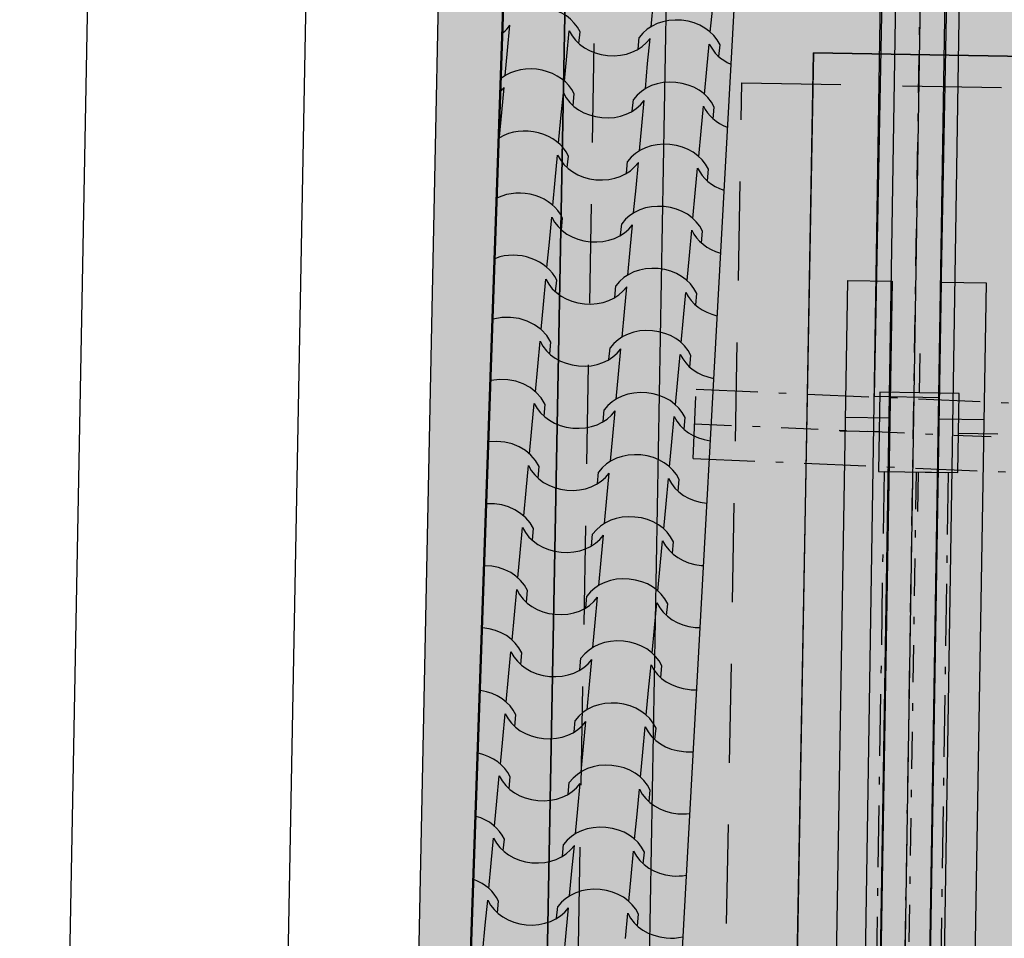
# Model space of a CAD drawing. Extents: x -12025 to 39812, y -28775 to 12.
# Tile 5 of 17: x 10381 to 12372, y -15824 to -13967. Entities that reach past the tile are written whole.
import ezdxf

# ---------------------------------------------------------------- set-up
doc = ezdxf.new("R2010")
doc.units = 0
doc.header["$MEASUREMENT"] = 0
for name, pattern in [('Čerchovaná M', [225, 125, -42.5, 15, -42.5]), ('Čerchovaná S', [175, 75, -42.5, 15, -42.5]), ('Čárkovaná_2', [325, 200, -125])]:
    doc.linetypes.add(name, pattern=pattern)
doc.layers.add('OÚ Dukovany půdorys podklad půda', color=7, linetype='Continuous')
doc.layers.add('OÚ Dukovany střecha', color=7, linetype='Continuous')

# ---------------------------------------------------------------- blocks, each defined once
blk = doc.blocks.new('(4)')
at = {"color": 1, "linetype": 'Continuous'}
for p, q in [((1663.9, -21294.5), (1855.7, -10980.2)), ((2534.5, -17064.4), (2739.5, -11099.2)), ((2707.5, -17075.8), (2820.3, -11095.3)), ((2707.5, -17075.8), (2818.4, -11113.6)), ((2533.7, -17018.8), (2735.7, -11139.5)), ((3260.5, -11133.9), (2936.7, -17019.1)), ((2110.7, -20992.6), (2291, -11298.1))]:
    blk.add_line(p, q, dxfattribs=at)
at = {"color": 8, "linetype": 'Čárkovaná_2'}
for p, q in [((2702.1, -20997.9), (2872.3, -11333.8)), ((3046, -18352.6), (3124.5, -14053.6)), ((3124.5, -14053.6), (7268.4, -14126.6))]:
    blk.add_line(p, q, dxfattribs=at)
at = {"color": 21, "linetype": 'Continuous'}
for p, q in [((2940.8, -13940), (2945.6, -13889.1)), ((3060.5, -13951.3), (3065.3, -13900.3)), ((2650.6, -13988.1), (2655.4, -13937.2)), ((2770.3, -13999.3), (2775.1, -13948.4)), ((2794.8, -13973.9), (2797, -13950.5)), ((2914.5, -13985.1), (2916.7, -13961.7)), ((2933.8, -14014.6), (2938.6, -13963.7)), ((3053.5, -14025.9), (3058.3, -13975)), ((3078, -14000.4), (3080.2, -13977)), ((2645.8, -14039), (2650.6, -13988.1)), ((2765.5, -14050.2), (2770.3, -13999.3)), ((2929.1, -14065.6), (2933.8, -14014.6)), ((3048.8, -14076.8), (3053.5, -14025.9)), ((2638.8, -14113.6), (2643.6, -14062.7)), ((2758.5, -14124.8), (2763.3, -14073.9)), ((2783, -14099.4), (2785.2, -14076)), ((2902.7, -14110.6), (2904.9, -14087.2)), ((2922.1, -14140.2), (2926.8, -14089.3)), ((2634.2, -14162.8), (2638.8, -14113.6)), ((3041.8, -14151.4), (3046.5, -14100.5)), ((3066.3, -14126), (3068.5, -14102.6)), ((2753.8, -14175.8), (2758.5, -14124.8)), ((2917.3, -14191.1), (2922.1, -14140.2)), ((3037, -14202.3), (3041.8, -14151.4)), ((2746.8, -14250.4), (2751.5, -14199.5)), ((2771.2, -14224.9), (2773.4, -14201.5)), ((2891, -14236.2), (2893.2, -14212.7)), ((2910.3, -14265.7), (2915.1, -14214.8)), ((3030, -14276.9), (3034.8, -14226)), ((3054.5, -14251.5), (3056.7, -14228.1)), ((2742, -14301.3), (2746.8, -14250.4)), ((2905.5, -14316.6), (2910.3, -14265.7)), ((3025.2, -14327.8), (3030, -14276.9)), ((2735, -14375.9), (2739.8, -14325)), ((2759.5, -14350.5), (2761.7, -14327.1)), ((2879.2, -14361.7), (2881.4, -14338.3)), ((2898.5, -14391.2), (2903.3, -14340.3)), ((3018.2, -14402.5), (3023, -14351.6)), ((3042.7, -14377), (3044.9, -14353.6)), ((2730.2, -14426.8), (2735, -14375.9)), ((2893.7, -14442.2), (2898.5, -14391.2)), ((3013.5, -14453.4), (3018.2, -14402.5)), ((2723.2, -14501.4), (2728, -14450.5)), ((2747.7, -14476), (2749.9, -14452.6)), ((2867.4, -14487.2), (2869.6, -14463.8)), ((2886.7, -14516.8), (2891.5, -14465.9)), ((3006.5, -14528), (3011.2, -14477.1)), ((3030.9, -14502.6), (3033.1, -14479.1)), ((2718.4, -14552.3), (2723.2, -14501.4)), ((2882, -14567.7), (2886.7, -14516.8)), ((3001.7, -14578.9), (3006.5, -14528)), ((2711.4, -14627), (2716.2, -14576.1)), ((2735.9, -14601.5), (2738.1, -14578.1)), ((2855.6, -14612.7), (2857.8, -14589.3)), ((2875, -14642.3), (2879.7, -14591.4)), ((2994.7, -14653.5), (2999.5, -14602.6)), ((3019.2, -14628.1), (3021.4, -14604.7)), ((2706.7, -14677.9), (2711.4, -14627)), ((2870.2, -14693.2), (2875, -14642.3)), ((2989.9, -14704.4), (2994.7, -14653.5)), ((2699.7, -14752.5), (2704.4, -14701.6)), ((2724.2, -14727.1), (2726.4, -14703.6)), ((2843.9, -14738.3), (2846.1, -14714.9)), ((2863.2, -14767.8), (2868, -14716.9)), ((2982.9, -14779.1), (2987.7, -14728.2)), ((3007.4, -14753.6), (3009.6, -14730.2)), ((2694.9, -14803.4), (2699.7, -14752.5)), ((2858.4, -14818.7), (2863.2, -14767.8)), ((2978.1, -14830), (2982.9, -14779.1)), ((2687.9, -14878), (2692.7, -14827.1)), ((2712.4, -14852.6), (2714.6, -14829.2)), ((2832.1, -14863.8), (2834.3, -14840.4)), ((2851.4, -14893.4), (2856.2, -14842.5)), ((2971.1, -14904.6), (2975.9, -14853.7)), ((2995.6, -14879.1), (2997.8, -14855.7)), ((2683.1, -14928.9), (2687.9, -14878)), ((2846.7, -14944.3), (2851.4, -14893.4)), ((2966.4, -14955.5), (2971.1, -14904.6)), ((2676.1, -15003.6), (2680.9, -14952.7)), ((2700.6, -14978.1), (2702.8, -14954.7)), ((2820.3, -14989.3), (2822.5, -14965.9)), ((2839.7, -15018.9), (2844.4, -14968)), ((2959.4, -15030.1), (2964.1, -14979.2)), ((2983.9, -15004.7), (2986, -14981.3)), ((2671.4, -15054.5), (2676.1, -15003.6)), ((2834.9, -15069.8), (2839.7, -15018.9)), ((2954.6, -15081), (2959.4, -15030.1)), ((2664.4, -15129.1), (2669.1, -15078.2)), ((2688.8, -15103.6), (2691, -15080.2)), ((2808.6, -15114.9), (2810.7, -15091.5)), ((2827.9, -15144.4), (2832.7, -15093.5)), ((2947.6, -15155.7), (2952.4, -15104.7)), ((2972.1, -15130.2), (2974.3, -15106.8)), ((2659.6, -15180), (2664.4, -15129.1)), ((2823.1, -15195.3), (2827.9, -15144.4)), ((2942.8, -15206.6), (2947.6, -15155.7)), ((2652.6, -15254.6), (2657.4, -15203.7)), ((2677.1, -15229.2), (2679.3, -15205.8)), ((2796.8, -15240.4), (2799, -15217)), ((2816.1, -15270), (2820.9, -15219.1)), ((2935.8, -15281.2), (2940.6, -15230.3)), ((2960.3, -15255.7), (2962.5, -15232.3)), ((2647.8, -15305.5), (2652.6, -15254.6)), ((2811.3, -15320.9), (2816.1, -15270)), ((2931, -15332.1), (2935.8, -15281.2)), ((2640.8, -15380.2), (2645.6, -15329.3)), ((2665.3, -15354.7), (2667.5, -15331.3)), ((2785, -15365.9), (2787.2, -15342.5)), ((2804.3, -15395.5), (2809.1, -15344.6)), ((2924.1, -15406.7), (2928.8, -15355.8)), ((2948.5, -15381.3), (2950.7, -15357.9)), ((2636, -15431.1), (2640.8, -15380.2)), ((2799.6, -15446.4), (2804.3, -15395.5)), ((2919.3, -15457.6), (2924.1, -15406.7)), ((2629, -15505.7), (2633.8, -15454.8)), ((2653.5, -15480.2), (2655.7, -15456.8)), ((2773.2, -15491.5), (2775.4, -15468.1)), ((2792.6, -15521), (2797.3, -15470.1)), ((2912.3, -15532.3), (2917.1, -15481.3)), ((2936.8, -15506.8), (2939, -15483.4)), ((2624.3, -15556.6), (2629, -15505.7)), ((2787.8, -15571.9), (2792.6, -15521)), ((2907.5, -15583.2), (2912.3, -15532.3)), ((2617.3, -15631.2), (2622, -15580.3)), ((2641.8, -15605.8), (2644, -15582.4)), ((2761.5, -15617), (2763.7, -15593.6)), ((2780.8, -15646.6), (2785.6, -15595.7)), ((2900.5, -15657.8), (2905.3, -15606.9)), ((2925, -15632.3), (2927.2, -15608.9)), ((2612.5, -15682.1), (2617.3, -15631.2)), ((2776, -15697.5), (2780.8, -15646.6)), ((2895.7, -15708.7), (2900.5, -15657.8)), ((2605.5, -15756.8), (2610.3, -15705.8)), ((2630, -15731.3), (2632.2, -15707.9)), ((2749.7, -15742.5), (2751.9, -15719.1)), ((2769, -15772.1), (2773.8, -15721.2)), ((2888.7, -15783.3), (2893.5, -15732.4)), ((2913.2, -15757.9), (2915.4, -15734.5)), ((2600.7, -15807.7), (2605.5, -15756.8)), ((2764.3, -15823), (2769, -15772.1))]:
    blk.add_line(p, q, dxfattribs=at)
at = {"color": 1, "linetype": 'Continuous'}
blk.add_lwpolyline([(2569.5, -10993.5), (2445.1, -17075.6), (19108.5, -17087.9), (11762.1, -11969.4)], close=True, dxfattribs=at)
at = {"color": 21, "linetype": 'Continuous', "flags": 128}
for points in [[(2797, -13950.5), (2791.7, -13941.1), (2785.3, -13932.6), (2777.9, -13924.9), (2769.4, -13918.2), (2760, -13912.5), (2749.7, -13907.7), (2738.6, -13904.1), (2726.7, -13901.5), (2726.7, -13901.5)], [(2641.5, -13951.5), (2645.4, -13948.2), (2649, -13944.7), (2652.2, -13941.1), (2655.4, -13937.2), (2655.4, -13937.2)], [(3002.4, -13927.1), (2989.3, -13926.6), (2976.6, -13927.6), (2964.5, -13929.9), (2953.2, -13933.7), (2942.6, -13938.8), (2932.9, -13945.2), (2924.2, -13952.8), (2916.7, -13961.7), (2916.7, -13961.7)], [(3080.2, -13977), (3074.5, -13966.9), (3067.4, -13957.8), (3059.1, -13949.7), (3049.6, -13942.8), (3039.1, -13936.9), (3027.7, -13932.3), (3015.4, -13929), (3002.4, -13927.1), (3002.4, -13927.1)], [(2775.1, -13948.4), (2780.9, -13958.5), (2788, -13967.5), (2796.3, -13975.6), (2805.8, -13982.6), (2816.3, -13988.4), (2827.7, -13993), (2839.9, -13996.3), (2852.9, -13998.2), (2852.9, -13998.2)], [(2852.9, -13998.2), (2866, -13998.7), (2878.6, -13997.7), (2890.7, -13995.3), (2902.1, -13991.6), (2912.7, -13986.5), (2922.4, -13980.1), (2931, -13972.5), (2938.6, -13963.7), (2938.6, -13963.7)], [(3058.3, -13975), (3061.9, -13981.5), (3066, -13987.7), (3070.6, -13993.4), (3075.7, -13998.7), (3081.4, -14003.5), (3087.7, -14008), (3094.5, -14012.1), (3101.9, -14015.8), (3101.9, -14015.8)], [(2720.4, -14028.1), (2709.1, -14026.2), (2698, -14025.4), (2687.1, -14025.8), (2676.6, -14027.3), (2666.3, -14029.8), (2656.5, -14033.5), (2647.1, -14038.3), (2638.3, -14044.1), (2638.3, -14044.1)], [(2785.2, -14076), (2780.3, -14067.2), (2774.4, -14059.1), (2767.5, -14051.8), (2759.8, -14045.3), (2751.1, -14039.7), (2741.6, -14034.9), (2731.4, -14031), (2720.4, -14028.1), (2720.4, -14028.1)], [(2990.7, -14052.6), (2977.5, -14052.1), (2964.9, -14053.1), (2952.8, -14055.5), (2941.4, -14059.2), (2930.8, -14064.3), (2921.1, -14070.7), (2912.5, -14078.4), (2904.9, -14087.2), (2904.9, -14087.2)], [(3068.5, -14102.6), (3062.7, -14092.5), (3055.6, -14083.3), (3047.3, -14075.3), (3037.8, -14068.3), (3027.3, -14062.5), (3015.9, -14057.9), (3003.6, -14054.6), (2990.7, -14052.6), (2990.7, -14052.6)], [(2637.4, -14070), (2639.1, -14068.2), (2640.6, -14066.5), (2643.6, -14062.7), (2643.6, -14062.7)], [(2763.3, -14073.9), (2769.1, -14084), (2776.2, -14093.1), (2784.6, -14101.1), (2794, -14108.1), (2804.5, -14113.9), (2815.9, -14118.5), (2828.1, -14121.8), (2841.1, -14123.8), (2841.1, -14123.8)], [(2841.1, -14123.8), (2854.2, -14124.2), (2866.9, -14123.3), (2878.9, -14120.9), (2890.3, -14117.1), (2900.9, -14112), (2910.6, -14105.7), (2919.3, -14098.1), (2926.8, -14089.3), (2926.8, -14089.3)], [(3046.5, -14100.5), (3050.4, -14107.6), (3054.9, -14114.2), (3060, -14120.3), (3065.7, -14125.9), (3072.1, -14131), (3079.1, -14135.6), (3086.7, -14139.7), (3094.9, -14143.3), (3094.9, -14143.3)], [(2713.4, -14154.7), (2702.9, -14152.5), (2692.4, -14151.2), (2682.2, -14150.9), (2672.1, -14151.6), (2662.2, -14153.4), (2652.5, -14156.1), (2643.2, -14159.9), (2634.1, -14164.6), (2634.1, -14164.6)], [(2773.4, -14201.5), (2768.8, -14193.2), (2763.4, -14185.5), (2757, -14178.5), (2749.8, -14172.3), (2741.9, -14166.7), (2733.1, -14162), (2723.6, -14158), (2713.4, -14154.7), (2713.4, -14154.7)], [(2978.9, -14178.1), (2965.7, -14177.6), (2953.1, -14178.6), (2941, -14181), (2929.6, -14184.8), (2919, -14189.9), (2909.3, -14196.3), (2900.7, -14203.9), (2893.2, -14212.7), (2893.2, -14212.7)], [(3056.7, -14228.1), (3050.9, -14218), (3043.8, -14208.9), (3035.5, -14200.8), (3026.1, -14193.8), (3015.6, -14188), (3004.1, -14183.4), (2991.9, -14180.1), (2978.9, -14178.1), (2978.9, -14178.1)], [(2751.5, -14199.5), (2757.3, -14209.5), (2764.4, -14218.6), (2772.8, -14226.7), (2782.2, -14233.6), (2792.7, -14239.4), (2804.1, -14244), (2816.4, -14247.3), (2829.3, -14249.3), (2829.3, -14249.3)], [(2829.3, -14249.3), (2842.5, -14249.8), (2855.1, -14248.8), (2867.2, -14246.4), (2878.5, -14242.7), (2889.1, -14237.6), (2898.8, -14231.2), (2907.5, -14223.6), (2915.1, -14214.8), (2915.1, -14214.8)], [(3034.8, -14226), (3039, -14233.6), (3043.9, -14240.7), (3049.5, -14247.1), (3055.8, -14253), (3062.8, -14258.3), (3070.5, -14263), (3078.9, -14267.1), (3087.9, -14270.6), (3087.9, -14270.6)], [(2706, -14281.5), (2696.1, -14278.9), (2686.4, -14277.2), (2676.7, -14276.4), (2667.1, -14276.6), (2657.6, -14277.6), (2648.2, -14279.5), (2639, -14282.4), (2630, -14286.1), (2630, -14286.1)], [(2761.7, -14327.1), (2757.3, -14319.2), (2752.2, -14311.9), (2746.4, -14305.2), (2739.7, -14299.2), (2732.4, -14293.8), (2724.3, -14289), (2715.5, -14284.9), (2706, -14281.5), (2706, -14281.5)], [(2967.1, -14303.7), (2954, -14303.2), (2941.3, -14304.1), (2929.2, -14306.5), (2917.8, -14310.3), (2907.2, -14315.4), (2897.6, -14321.8), (2888.9, -14329.4), (2881.4, -14338.3), (2881.4, -14338.3)], [(3044.9, -14353.6), (3039.2, -14343.5), (3032.1, -14334.4), (3023.7, -14326.3), (3014.3, -14319.3), (3003.8, -14313.5), (2992.4, -14308.9), (2980.1, -14305.6), (2967.1, -14303.7), (2967.1, -14303.7)], [(2739.8, -14325), (2745.6, -14335.1), (2752.7, -14344.1), (2761, -14352.2), (2770.5, -14359.2), (2780.9, -14365), (2792.4, -14369.6), (2804.6, -14372.9), (2817.6, -14374.8), (2817.6, -14374.8)], [(2817.6, -14374.8), (2830.7, -14375.3), (2843.3, -14374.3), (2855.4, -14371.9), (2866.8, -14368.2), (2877.4, -14363.1), (2887, -14356.7), (2895.7, -14349.1), (2903.3, -14340.3), (2903.3, -14340.3)], [(3023, -14351.6), (3027.5, -14359.7), (3032.8, -14367.1), (3038.9, -14373.9), (3045.9, -14380), (3053.5, -14385.5), (3061.9, -14390.3), (3071.1, -14394.3), (3080.9, -14397.6), (3080.9, -14397.6)], [(2698.2, -14408.4), (2689.1, -14405.6), (2679.9, -14403.5), (2670.8, -14402.3), (2661.7, -14401.9), (2652.7, -14402.3), (2643.7, -14403.6), (2634.7, -14405.6), (2625.8, -14408.5), (2625.8, -14408.5)], [(2749.9, -14452.6), (2745.8, -14445.1), (2741.1, -14438.2), (2735.6, -14431.8), (2729.5, -14426), (2722.7, -14420.7), (2715.2, -14416.1), (2707, -14411.9), (2698.2, -14408.4), (2698.2, -14408.4)], [(2955.3, -14429.2), (2942.2, -14428.7), (2929.5, -14429.7), (2917.5, -14432.1), (2906.1, -14435.8), (2895.5, -14440.9), (2885.8, -14447.3), (2877.1, -14455), (2869.6, -14463.8), (2869.6, -14463.8)], [(3033.1, -14479.1), (3027.4, -14469.1), (3020.3, -14459.9), (3012, -14451.9), (3002.5, -14444.9), (2992, -14439.1), (2980.6, -14434.5), (2968.3, -14431.2), (2955.3, -14429.2), (2955.3, -14429.2)], [(2728, -14450.5), (2733.8, -14460.6), (2740.9, -14469.7), (2749.2, -14477.7), (2758.7, -14484.7), (2769.2, -14490.5), (2780.6, -14495.1), (2792.8, -14498.4), (2805.8, -14500.4), (2805.8, -14500.4)], [(2805.8, -14500.4), (2818.9, -14500.8), (2831.6, -14499.9), (2843.6, -14497.5), (2855, -14493.7), (2865.6, -14488.6), (2875.3, -14482.3), (2883.9, -14474.7), (2891.5, -14465.9), (2891.5, -14465.9)], [(3011.2, -14477.1), (3016, -14485.7), (3021.8, -14493.5), (3028.4, -14500.7), (3035.9, -14507), (3044.3, -14512.6), (3053.4, -14517.4), (3063.3, -14521.3), (3074, -14524.4), (3074, -14524.4)], [(2738.1, -14578.1), (2729.6, -14564.4), (2718.6, -14552.5), (2705.3, -14542.8), (2690.3, -14535.3), (2673.9, -14530.3), (2656.7, -14527.9), (2639.1, -14528.2), (2621.5, -14531.6), (2621.5, -14531.6)], [(2943.6, -14554.7), (2930.4, -14554.2), (2917.8, -14555.2), (2905.7, -14557.6), (2894.3, -14561.4), (2883.7, -14566.5), (2874, -14572.9), (2865.4, -14580.5), (2857.8, -14589.3), (2857.8, -14589.3)], [(3021.4, -14604.7), (3015.6, -14594.6), (3008.5, -14585.5), (3000.2, -14577.4), (2990.7, -14570.4), (2980.2, -14564.6), (2968.8, -14560), (2956.6, -14556.7), (2943.6, -14554.7), (2943.6, -14554.7)], [(2716.2, -14576.1), (2722, -14586.1), (2729.1, -14595.2), (2737.5, -14603.3), (2746.9, -14610.2), (2757.4, -14616), (2768.8, -14620.6), (2781.1, -14623.9), (2794, -14625.9), (2794, -14625.9)], [(2794, -14625.9), (2807.1, -14626.4), (2819.8, -14625.4), (2831.8, -14623), (2843.2, -14619.2), (2853.8, -14614.2), (2863.5, -14607.8), (2872.2, -14600.2), (2879.7, -14591.4), (2879.7, -14591.4)], [(2999.5, -14602.6), (3004.6, -14611.7), (3010.8, -14619.9), (3017.9, -14627.4), (3026, -14634), (3035.1, -14639.7), (3044.9, -14644.4), (3055.6, -14648.2), (3067, -14651), (3067, -14651)], [(2726.4, -14703.6), (2718.4, -14690.6), (2708.2, -14679.3), (2696, -14669.8), (2682.1, -14662.3), (2667, -14656.9), (2650.9, -14653.9), (2634.2, -14653.3), (2617.3, -14655.3), (2617.3, -14655.3)], [(2931.8, -14680.3), (2918.7, -14679.8), (2906, -14680.7), (2893.9, -14683.1), (2882.5, -14686.9), (2871.9, -14692), (2862.3, -14698.4), (2853.6, -14706), (2846.1, -14714.9), (2846.1, -14714.9)], [(3009.6, -14730.2), (3003.8, -14720.1), (2996.7, -14711), (2988.4, -14702.9), (2979, -14695.9), (2968.5, -14690.1), (2957.1, -14685.5), (2944.8, -14682.2), (2931.8, -14680.3), (2931.8, -14680.3)], [(2704.4, -14701.6), (2710.2, -14711.6), (2717.4, -14720.7), (2725.7, -14728.8), (2735.1, -14735.7), (2745.6, -14741.6), (2757, -14746.1), (2769.3, -14749.5), (2782.3, -14751.4), (2782.3, -14751.4)], [(2782.3, -14751.4), (2795.4, -14751.9), (2808, -14750.9), (2820.1, -14748.5), (2831.5, -14744.8), (2842, -14739.7), (2851.7, -14733.3), (2860.4, -14725.7), (2868, -14716.9), (2868, -14716.9)], [(2987.7, -14728.2), (2993.1, -14737.7), (2999.7, -14746.3), (3007.4, -14754.1), (3016.2, -14760.8), (3025.9, -14766.6), (3036.5, -14771.3), (3047.9, -14774.9), (3060, -14777.3), (3060, -14777.3)], [(2714.6, -14829.2), (2707.2, -14816.8), (2697.8, -14806), (2686.6, -14796.8), (2673.8, -14789.3), (2659.8, -14783.7), (2644.8, -14780.2), (2629.1, -14778.7), (2613, -14779.6), (2613, -14779.6)], [(2920, -14805.8), (2906.9, -14805.3), (2894.2, -14806.3), (2882.1, -14808.7), (2870.8, -14812.4), (2860.2, -14817.5), (2850.5, -14823.9), (2841.8, -14831.6), (2834.3, -14840.4), (2834.3, -14840.4)], [(2997.8, -14855.7), (2992.1, -14845.7), (2985, -14836.5), (2976.7, -14828.5), (2967.2, -14821.5), (2956.7, -14815.7), (2945.3, -14811.1), (2933, -14807.8), (2920, -14805.8), (2920, -14805.8)], [(2692.7, -14827.1), (2698.5, -14837.2), (2705.6, -14846.3), (2713.9, -14854.3), (2723.4, -14861.3), (2733.9, -14867.1), (2745.3, -14871.7), (2757.5, -14875), (2770.5, -14877), (2770.5, -14877)], [(2770.5, -14877), (2783.6, -14877.4), (2796.2, -14876.5), (2808.3, -14874.1), (2819.7, -14870.3), (2830.3, -14865.2), (2840, -14858.9), (2848.6, -14851.3), (2856.2, -14842.5), (2856.2, -14842.5)], [(2975.9, -14853.7), (2981.7, -14863.7), (2988.7, -14872.7), (2997, -14880.7), (3006.4, -14887.7), (3016.7, -14893.5), (3028.1, -14898.1), (3040.2, -14901.4), (3053.1, -14903.5), (3053.1, -14903.5)], [(2702.8, -14954.7), (2696, -14943.1), (2687.3, -14932.8), (2677, -14923.9), (2665.3, -14916.5), (2652.5, -14910.7), (2638.6, -14906.8), (2624, -14904.6), (2608.7, -14904.5), (2608.7, -14904.5)], [(2908.2, -14931.3), (2895.1, -14930.8), (2882.5, -14931.8), (2870.4, -14934.2), (2859, -14938), (2848.4, -14943.1), (2838.7, -14949.5), (2830.1, -14957.1), (2822.5, -14965.9), (2822.5, -14965.9)], [(2986, -14981.3), (2980.3, -14971.2), (2973.2, -14962.1), (2964.9, -14954), (2955.4, -14947), (2944.9, -14941.2), (2933.5, -14936.6), (2921.2, -14933.3), (2908.2, -14931.3), (2908.2, -14931.3)], [(2680.9, -14952.7), (2686.7, -14962.7), (2693.8, -14971.8), (2702.1, -14979.8), (2711.6, -14986.8), (2722.1, -14992.6), (2733.5, -14997.2), (2745.7, -15000.5), (2758.7, -15002.5), (2758.7, -15002.5)], [(2758.7, -15002.5), (2771.8, -15003), (2784.5, -15002), (2796.5, -14999.6), (2807.9, -14995.8), (2818.5, -14990.8), (2828.2, -14984.4), (2836.9, -14976.8), (2844.4, -14968), (2844.4, -14968)], [(2964.1, -14979.2), (2969.9, -14989.3), (2977.1, -14998.4), (2985.4, -15006.4), (2994.8, -15013.4), (3005.3, -15019.2), (3016.7, -15023.8), (3029, -15027.1), (3041.9, -15029.1), (3041.9, -15029.1)], [(2691, -15080.2), (2684.7, -15069.3), (2676.8, -15059.5), (2667.4, -15051), (2656.8, -15043.8), (2645, -15037.9), (2632.2, -15033.6), (2618.7, -15030.9), (2604.4, -15029.8), (2604.4, -15029.8)], [(3041.9, -15029.1), (3044.1, -15029.2), (3046.2, -15029.4), (3046.2, -15029.4)], [(2896.5, -15056.9), (2883.3, -15056.4), (2870.7, -15057.3), (2858.6, -15059.7), (2847.2, -15063.5), (2836.6, -15068.6), (2826.9, -15075), (2818.3, -15082.6), (2810.7, -15091.5), (2810.7, -15091.5)], [(2974.3, -15106.8), (2968.5, -15096.7), (2961.4, -15087.6), (2953.1, -15079.5), (2943.7, -15072.5), (2933.2, -15066.7), (2921.7, -15062.1), (2909.5, -15058.8), (2896.5, -15056.9), (2896.5, -15056.9)], [(2669.1, -15078.2), (2674.9, -15088.2), (2682, -15097.3), (2690.4, -15105.4), (2699.8, -15112.3), (2710.3, -15118.2), (2721.7, -15122.7), (2734, -15126.1), (2746.9, -15128), (2746.9, -15128)], [(2746.9, -15128), (2760.1, -15128.5), (2772.7, -15127.5), (2784.8, -15125.1), (2796.1, -15121.4), (2806.7, -15116.3), (2816.4, -15109.9), (2825.1, -15102.3), (2832.7, -15093.5), (2832.7, -15093.5)], [(2952.4, -15104.7), (2958.2, -15114.8), (2965.3, -15123.9), (2973.6, -15131.9), (2983.1, -15138.9), (2993.6, -15144.7), (3005, -15149.3), (3017.2, -15152.6), (3030.2, -15154.6), (3030.2, -15154.6)], [(2679.3, -15205.8), (2673.4, -15195.6), (2666.2, -15186.3), (2657.7, -15178.2), (2648.1, -15171.2), (2637.4, -15165.3), (2625.8, -15160.8), (2613.3, -15157.5), (2600.1, -15155.7), (2600.1, -15155.7)], [(3030.2, -15154.6), (3034.7, -15154.9), (3039.2, -15155), (3039.2, -15155)], [(2884.7, -15182.4), (2871.6, -15181.9), (2858.9, -15182.9), (2846.8, -15185.3), (2835.4, -15189), (2824.8, -15194.1), (2815.2, -15200.5), (2806.5, -15208.2), (2799, -15217), (2799, -15217)], [(2962.5, -15232.3), (2956.8, -15222.2), (2949.7, -15213.1), (2941.3, -15205.1), (2931.9, -15198.1), (2921.4, -15192.2), (2910, -15187.7), (2897.7, -15184.4), (2884.7, -15182.4), (2884.7, -15182.4)], [(2657.4, -15203.7), (2663.2, -15213.8), (2670.3, -15222.9), (2678.6, -15230.9), (2688.1, -15237.9), (2698.5, -15243.7), (2710, -15248.3), (2722.2, -15251.6), (2735.2, -15253.6), (2735.2, -15253.6)], [(2735.2, -15253.6), (2748.3, -15254), (2760.9, -15253.1), (2773, -15250.7), (2784.4, -15246.9), (2795, -15241.8), (2804.6, -15235.5), (2813.3, -15227.9), (2820.9, -15219.1), (2820.9, -15219.1)], [(2940.6, -15230.3), (2946.4, -15240.3), (2953.5, -15249.4), (2961.8, -15257.5), (2971.3, -15264.4), (2981.8, -15270.2), (2993.2, -15274.8), (3005.4, -15278.1), (3018.4, -15280.1), (3018.4, -15280.1)], [(2667.5, -15331.3), (2662.1, -15321.8), (2655.6, -15313.2), (2648, -15305.4), (2639.3, -15298.7), (2629.7, -15292.9), (2619.2, -15288.2), (2607.8, -15284.6), (2595.7, -15282.1), (2595.7, -15282.1)], [(3018.4, -15280.1), (3022, -15280.4), (3025.4, -15280.5), (3028.8, -15280.6), (3032.3, -15280.5), (3032.3, -15280.5)], [(2872.9, -15307.9), (2859.8, -15307.4), (2847.1, -15308.4), (2835.1, -15310.8), (2823.7, -15314.6), (2813.1, -15319.7), (2803.4, -15326.1), (2794.7, -15333.7), (2787.2, -15342.5), (2787.2, -15342.5)], [(2950.7, -15357.9), (2945, -15347.8), (2937.9, -15338.7), (2929.6, -15330.6), (2920.1, -15323.6), (2909.6, -15317.8), (2898.2, -15313.2), (2885.9, -15309.9), (2872.9, -15307.9), (2872.9, -15307.9)], [(2645.6, -15329.3), (2651.4, -15339.3), (2658.5, -15348.4), (2666.8, -15356.4), (2676.3, -15363.4), (2686.8, -15369.2), (2698.2, -15373.8), (2710.4, -15377.1), (2723.4, -15379.1), (2723.4, -15379.1)], [(2723.4, -15379.1), (2736.5, -15379.6), (2749.2, -15378.6), (2761.2, -15376.2), (2772.6, -15372.4), (2783.2, -15367.4), (2792.9, -15361), (2801.5, -15353.4), (2809.1, -15344.6), (2809.1, -15344.6)], [(2928.8, -15355.8), (2934.6, -15365.9), (2941.7, -15375), (2950.1, -15383), (2959.5, -15390), (2970, -15395.8), (2981.4, -15400.4), (2993.7, -15403.7), (3006.6, -15405.7), (3006.6, -15405.7)], [(2655.7, -15456.8), (2650.8, -15448.1), (2645, -15440), (2638.2, -15432.8), (2630.5, -15426.3), (2621.9, -15420.7), (2612.5, -15415.9), (2602.3, -15412), (2591.4, -15409), (2591.4, -15409)], [(3006.6, -15405.7), (3011.4, -15406), (3016.1, -15406.1), (3020.7, -15406), (3025.4, -15405.8), (3025.4, -15405.8)], [(2861.2, -15433.5), (2848, -15433), (2835.4, -15433.9), (2823.3, -15436.3), (2811.9, -15440.1), (2801.3, -15445.2), (2791.6, -15451.6), (2783, -15459.2), (2775.4, -15468.1), (2775.4, -15468.1)], [(2939, -15483.4), (2933.2, -15473.3), (2926.1, -15464.2), (2917.8, -15456.1), (2908.3, -15449.1), (2897.8, -15443.3), (2886.4, -15438.7), (2874.2, -15435.4), (2861.2, -15433.5), (2861.2, -15433.5)], [(2633.8, -15454.8), (2639.6, -15464.8), (2646.7, -15473.9), (2655.1, -15482), (2664.5, -15488.9), (2675, -15494.7), (2686.4, -15499.3), (2698.6, -15502.7), (2711.6, -15504.6), (2711.6, -15504.6)], [(2711.6, -15504.6), (2724.7, -15505.1), (2737.4, -15504.1), (2749.4, -15501.7), (2760.8, -15498), (2771.4, -15492.9), (2781.1, -15486.5), (2789.8, -15478.9), (2797.3, -15470.1), (2797.3, -15470.1)], [(2917.1, -15481.3), (2922.9, -15491.4), (2930, -15500.5), (2938.3, -15508.5), (2947.8, -15515.5), (2958.2, -15521.3), (2969.6, -15525.9), (2981.9, -15529.2), (2994.9, -15531.2), (2994.9, -15531.2)], [(2644, -15582.4), (2639.5, -15574.3), (2634.3, -15566.9), (2628.3, -15560.2), (2621.5, -15554.1), (2614, -15548.6), (2605.7, -15543.9), (2596.7, -15539.8), (2587, -15536.5), (2587, -15536.5)], [(2994.9, -15531.2), (3000.9, -15531.6), (3006.8, -15531.7), (3012.6, -15531.4), (3018.6, -15530.8), (3018.6, -15530.8)], [(2849.4, -15559), (2836.3, -15558.5), (2823.6, -15559.5), (2811.5, -15561.9), (2800.1, -15565.6), (2789.5, -15570.7), (2779.9, -15577.1), (2771.2, -15584.8), (2763.7, -15593.6), (2763.7, -15593.6)], [(2927.2, -15608.9), (2921.4, -15598.8), (2914.3, -15589.7), (2906, -15581.6), (2896.6, -15574.7), (2886.1, -15568.8), (2874.6, -15564.3), (2862.4, -15560.9), (2849.4, -15559), (2849.4, -15559)], [(2622, -15580.3), (2627.8, -15590.4), (2635, -15599.5), (2643.3, -15607.5), (2652.7, -15614.5), (2663.2, -15620.3), (2674.6, -15624.9), (2686.9, -15628.2), (2699.9, -15630.2), (2699.9, -15630.2)], [(2699.9, -15630.2), (2713, -15630.6), (2725.6, -15629.6), (2737.7, -15627.3), (2749.1, -15623.5), (2759.6, -15618.4), (2769.3, -15612.1), (2778, -15604.4), (2785.6, -15595.7), (2785.6, -15595.7)], [(2905.3, -15606.9), (2911.1, -15616.9), (2918.2, -15626), (2926.5, -15634.1), (2936, -15641), (2946.5, -15646.8), (2957.9, -15651.4), (2970.1, -15654.7), (2983.1, -15656.7), (2983.1, -15656.7)], [(2632.2, -15707.9), (2628.3, -15700.6), (2623.7, -15693.9), (2618.5, -15687.7), (2612.6, -15682), (2606.1, -15676.8), (2598.9, -15672.2), (2591.1, -15668.1), (2582.6, -15664.5), (2582.6, -15664.5)], [(2983.1, -15656.7), (2990.4, -15657.2), (2997.5, -15657.1), (3004.5, -15656.6), (3011.7, -15655.6), (3011.7, -15655.6)], [(2837.6, -15684.5), (2824.5, -15684), (2811.8, -15685), (2799.7, -15687.4), (2788.4, -15691.2), (2777.8, -15696.3), (2768.1, -15702.6), (2759.4, -15710.3), (2751.9, -15719.1), (2751.9, -15719.1)], [(2915.4, -15734.5), (2909.7, -15724.4), (2902.6, -15715.3), (2894.3, -15707.2), (2884.8, -15700.2), (2874.3, -15694.4), (2862.9, -15689.8), (2850.6, -15686.5), (2837.6, -15684.5), (2837.6, -15684.5)], [(2610.3, -15705.8), (2616.1, -15715.9), (2623.2, -15725), (2631.5, -15733), (2641, -15740), (2651.5, -15745.8), (2662.9, -15750.4), (2675.1, -15753.7), (2688.1, -15755.7), (2688.1, -15755.7)], [(2688.1, -15755.7), (2701.2, -15756.2), (2713.8, -15755.2), (2725.9, -15752.8), (2737.3, -15749), (2747.9, -15743.9), (2757.6, -15737.6), (2766.2, -15730), (2773.8, -15721.2), (2773.8, -15721.2)], [(2893.5, -15732.4), (2899.3, -15742.5), (2906.4, -15751.5), (2914.8, -15759.6), (2924.2, -15766.6), (2934.7, -15772.4), (2946.1, -15777), (2958.3, -15780.3), (2971.3, -15782.2), (2971.3, -15782.2)], [(2971.3, -15782.2), (2980, -15782.7), (2988.3, -15782.6), (2996.5, -15781.7), (3004.8, -15780.1), (3004.8, -15780.1)]]:
    blk.add_lwpolyline(points, dxfattribs=at)
at = {"color": 1, "linetype": 'Continuous'}
blk.add_solid([(2569.5, -10993.5), (2445.1, -17075.6), (11762.1, -11969.4), (19108.5, -17087.9)], dxfattribs=at)
at = {"color": 21, "linetype": 'Continuous'}
blk.add_solid([(2818.4, -11113.6), (2707.5, -17075.8), (2820.3, -11095.3)], dxfattribs=at)

msp = doc.modelspace()

# ---------------------------------------------------------------- linework, layer by layer
at = {"layer": 'OÚ Dukovany půdorys podklad půda', "color": 9, "linetype": 'Continuous'}
for p, q in [((12195.1, -11184.1), (12102.1, -17058.3)), ((12195.1, -11184.1), (12102.1, -17058.3)), ((12245.1, -11184.9), (12152, -17059.1)), ((12295.1, -11185.7), (12202, -17059.9)), ((12295.1, -11185.7), (12202, -17059.9)), ((12154.5, -11763.5), (12014.5, -20762.4)), ((12314.4, -11766), (12174.4, -20764.9)), ((12109.3, -14728.7), (12152.6, -12529.1)), ((12282.5, -12531.7), (12239.3, -14731.2)), ((11983.6, -18841.8), (12055.3, -14493.9)), ((12055.3, -14493.9), (12145.2, -14495.4)), ((12145.2, -14495.4), (12073.6, -18843.3)), ((12173.6, -18844.9), (12245.2, -14497.1)), ((12245.2, -14497.1), (12335.2, -14498.6)), ((12335.2, -14498.6), (12263.6, -18846.4)), ((12200.4, -14721.2), (12201.6, -14641.2)), ((12239.3, -14731.2), (12109.3, -14728.7)), ((12120.4, -14720), (12117.9, -14880)), ((12280.4, -14722.5), (12120.4, -14720)), ((12277.9, -14882.4), (12280.4, -14722.5)), ((12140.7, -14772.6), (12050.7, -14771.1)), ((12330.7, -14775.7), (12240.7, -14774.2)), ((12119.1, -14800), (12039.2, -14798.7)), ((12279.1, -14802.5), (12359.1, -14803.7)), ((12117.9, -14880), (12277.9, -14882.4)), ((12197.9, -14881.2), (12196.6, -14961.2))]:
    msp.add_line(p, q, dxfattribs=at)
at = {"layer": 'OÚ Dukovany půdorys podklad půda', "color": 7, "linetype": 'Continuous'}
for p, q in [((11733.9, -11313.7), (11635.3, -16911.9)), ((11986, -14033.5), (11907.6, -18330.6)), ((11935.3, -16917.2), (11986, -14033.5)), ((16130, -14106.5), (11986, -14033.5)), ((11986, -14033.5), (16130, -14106.5))]:
    msp.add_line(p, q, dxfattribs=at)
at = {"layer": 'OÚ Dukovany půdorys podklad půda', "color": 9, "linetype": 'Čerchovaná S'}
for p, q in [((12234.5, -11764.7), (12094.4, -20763.6)), ((11745.7, -14783.6), (16289.3, -14981.2)), ((12193.7, -14881.3), (12137.4, -18500.9))]:
    msp.add_line(p, q, dxfattribs=at)
at = {"layer": 'OÚ Dukovany půdorys podklad půda', "color": 9, "linetype": 'Čerchovaná M'}
for p, q in [((11742.6, -14853.6), (11748.7, -14713.7)), ((11748.7, -14713.7), (16292.3, -14911.3)), ((11742.6, -14853.6), (16286.2, -15051.1)), ((12128.8, -14880.3), (12072.4, -18499.8)), ((12128.8, -14880.3), (12258.7, -14882.3)), ((12258.7, -14882.3), (12202.4, -18501.9))]:
    msp.add_line(p, q, dxfattribs=at)

# ---------------------------------------------------------------- block references
at = {"layer": 'OÚ Dukovany střecha', "color": 1, "linetype": 'Continuous'}
msp.add_blockref('(4)', (8717, -40.8), dxfattribs=at)

doc.saveas('drawing.dxf')
